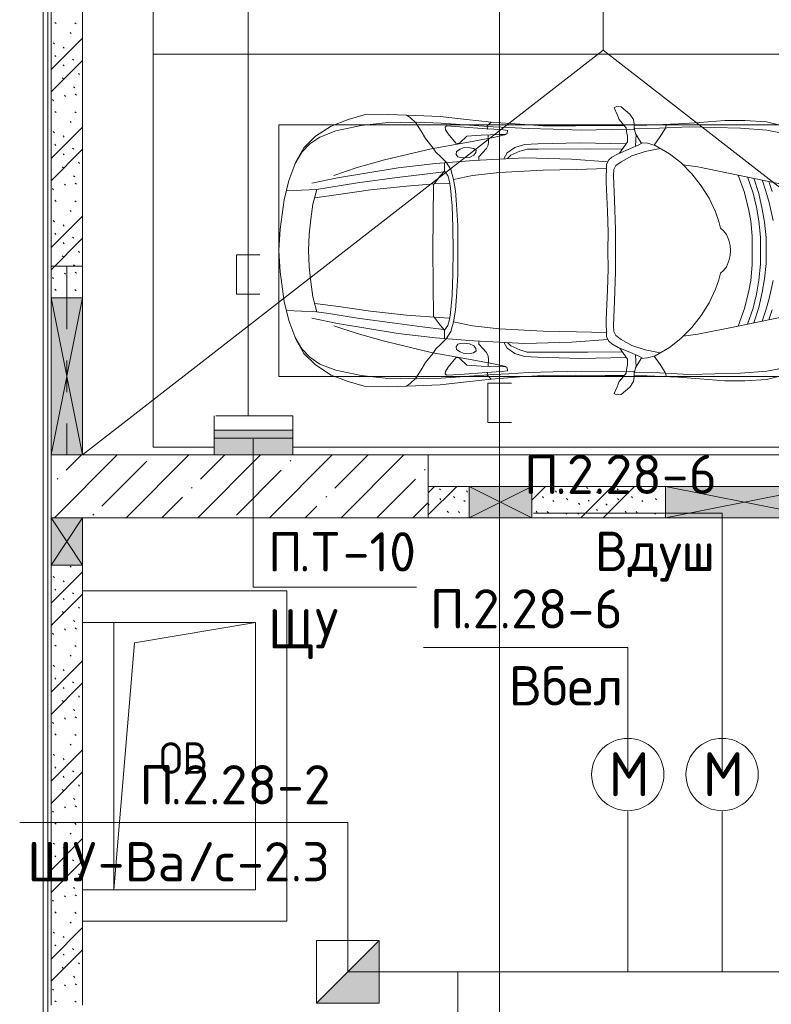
# Model space of a CAD drawing. Header units: millimetres. Extents: x -32229 to 169101, y -13689 to 125138.
# Tile 218 of 256: x 89005 to 93789, y 40056 to 46318. Entities that reach past the tile are written whole.
import ezdxf

# ---------------------------------------------------------------- set-up
doc = ezdxf.new("R2010")
doc.units = ezdxf.units.MM
doc.linetypes.add('3_ Штрих_ 1 х 1 мм', pattern=[400, 200, -200])
for name, color, linetype, lineweight in [('A-____-NOTE-TEXT', 5, 'Continuous', 18), ('A-DETL-____-THIN', 7, 'Continuous', 9), ('A-DETL-GENF-OTLN', 7, 'Continuous', 18), ('A-FLOR-____-OTLN', 7, 'Continuous', 18), ('A-GENM-____-OTLN', 7, 'Continuous', 18), ('A-GLAZ-____-MCUT', 7, 'Continuous', 9), ('A-GLAZ-____-OTLN', 7, 'Continuous', 18), ('A-WALL-____-PATT', 7, 'Continuous', 40), ('C-PRKG-____-OTLN', 7, 'Continuous', 18), ('G-____-____-TEXT', 7, 'Continuous', 9), ('I-WALL-____-MCUT', 7, 'Continuous', 40), ('I-WALL-____-OTLN', 7, 'Continuous', 18), ('M-EQPM-____-OTLN', 7, 'Continuous', 18), ('S-BEAM-____-OTLN', 7, 'Continuous', 18), ('S-COLS-____-MCUT', 7, 'Continuous', 40), ('S-COLS-____-OTLN', 7, 'Continuous', 18)]:
    doc.layers.add(name, color=color, linetype=linetype, lineweight=lineweight)
doc.layers.add('A-DETL-____-OTLN', color=7, linetype='Continuous', lineweight=9, true_color=0x00a600)
doc.styles.add('GOST Common', font='GOST_Common.ttf', dxfattribs={"height": 200})
doc.styles.add('GOST Common_3', font='GOST_Common.ttf', dxfattribs={"height": 280})
doc.styles.add('ISOCPEUR', font='isocpeur.ttf', dxfattribs={"height": 250})
pattern_1 = [(135, (300.56, 377.28), (-565.6854, 6e-14), [10, -790]), (135, (349.8, 474.73), (-565.6854, 6e-14), [10, -790]), (135, (423.93, 473.06), (-565.6854, 6e-14), [10, -790]), (135, (229.92, 447.9), (-565.6854, 6e-14), [10, -790]), (135, (155.08, 447.9), (-565.6854, 6e-14), [10, -790]), (135, (114.9, 369.03), (-565.6854, 6e-14), [10, -790]), (135, (132.43, 285.8), (-565.6854, 6e-14), [10, -790]), (135, (214.66, 322), (-565.6854, 6e-14), [10, -790]), (135, (198.16, 261.88), (-565.6854, 6e-14), [10, -790]), (135, (45.2, 272.9), (-565.6854, 6e-14), [10, -790]), (135, (42.32, 336.16), (-565.6854, 6e-14), [10, -790]), (135, (92.26, 192.24), (-565.6854, 6e-14), [10, -790]), (135, (7.07, 149.2), (-565.6854, 6e-14), [10, -790]), (135, (80.6, 95.1), (-565.6854, 6e-14), [10, -790]), (135, (79.53, 36.94), (-565.6854, 6e-14), [10, -790]), (135, (153.87, 74.56), (-565.6854, 6e-14), [10, -790]), (135, (228.35, 124.8), (-565.6854, 6e-14), [10, -790]), (135, (279.75, 180.4), (-565.6854, 6e-14), [10, -790]), (135, (282.9, 31.63), (-565.6854, 6e-14), [10, -790]), (135, (377.38, 53.45), (-565.6854, 6e-14), [10, -790]), (135, (352.28, 102.7), (-565.6854, 6e-14), [10, -790]), (135, (354.05, 0), (-565.6854, 6e-14), [10, -790]), (135, (553.23, 16.45), (-565.6854, 6e-14), [10, -790]), (135, (542.38, 63.45), (-565.6854, 6e-14), [10, -790]), (135, (536.58, 239.3), (-565.6854, 6e-14), [10, -790]), (135, (475.85, 203.9), (-565.6854, 6e-14), [10, -790]), (135, (475.85, 316.54), (-565.6854, 6e-14), [10, -790]), (135, (520.8, 408.7), (-565.6854, 6e-14), [10, -790]), (135, (551.1, 470.8), (-565.6854, 6e-14), [10, -790]), (135, (235.25, 537.93), (-565.6854, 6e-14), [10, -790]), (135, (407.25, 547.65), (-565.6854, 6e-14), [10, -790]), (135, (94.5, 558.6), (-565.6854, 6e-14), [10, -790]), (135, (46.4, 532.3), (-565.6854, 6e-14), [10, -790]), (135, (85.56, 465.04), (-565.6854, 6e-14), [10, -790]), (135, (355.53, 181.14), (-565.6854, 6e-14), [10, -790]), (135, (362.23, 243.6), (-565.6854, 6e-14), [10, -790]), (135, (413.45, 344.1), (-565.6854, 6e-14), [10, -790]), (135, (286.3, 273.25), (-565.6854, 6e-14), [10, -790]), (135, (423.02, 263.72), (-565.6854, 6e-14), [10, -790]), (135, (162.94, 190.2), (-565.6854, 6e-14), [10, -790]), (135, (470.25, 120.93), (-565.6854, 6e-14), [10, -790]), (135, (484.48, 9.78), (-565.6854, 6e-14), [10, -790]), (45, (0, 212.13), (-565.6854, 0), []), (45, (212.13, 0), (-565.6854, 0), []), (45, (353.55, 0), (-565.6854, 0), []), (45, (0, 353.55), (-565.6854, 0), [])]

# ---------------------------------------------------------------- blocks, each defined once
blk = doc.blocks.new('АР_Машиноместо - 4900x2400_М__5300х2500_-V29--01 ЭМ')
at = {"layer": 'A-DETL-GENF-OTLN', "color": 253, "lineweight": 13, "true_color": 0xaaaaaa}
for p, q in [((927, 4466.6), (804.4, 4436.7)), ((861.2, 4260.3), (869.3, 4451.1)), ((1114.6, 4493), (927, 4466.6)), ((1250, 4500), (1114.6, 4493)), ((1250, 4500), (1385.4, 4493)), ((1385.4, 4493), (1573, 4466.6)), ((1573, 4466.6), (1695.6, 4436.7)), ((1638.8, 4260.3), (1630.7, 4451.1)), ((686, 4391.6), (596.3, 4340.6)), ((804.4, 4436.7), (686, 4391.6)), ((1695.6, 4436.7), (1814, 4391.6)), ((1814, 4391.6), (1903.7, 4340.6)), ((596.3, 4340.6), (522.5, 4267.9)), ((1903.7, 4340.6), (1977.5, 4267.9)), ((522.5, 4267.9), (458.6, 4167)), ((955.5, 4283.9), (861, 4259.4)), ((914, 4272.5), (893.6, 4121.6)), ((1050.4, 4297.3), (955.5, 4283.9)), ((1146, 4306.7), (1050.4, 4297.3)), ((1250, 4312), (1146, 4306.7)), ((1250, 4312), (1354, 4306.7)), ((1354, 4306.7), (1449.6, 4297.3)), ((1449.6, 4297.3), (1544.5, 4283.9)), ((1544.5, 4283.9), (1639, 4259.4)), ((1586, 4272.5), (1606.4, 4121.6)), ((1977.5, 4267.9), (2041.4, 4167)), ((458.6, 4167), (416.4, 4059.2)), ((2041.4, 4167), (2083.6, 4059.2)), ((893.6, 4121.6), (863.9, 3917.5)), ((1606.4, 4121.6), (1636.1, 3917.5)), ((416.4, 4059.2), (387.4, 3958.4)), ((2083.6, 4059.2), (2112.6, 3958.4)), ((387.4, 3958.4), (384, 3802.9)), ((2112.6, 3958.4), (2116, 3802.9)), ((863.9, 3917.5), (840.1, 3687.8)), ((1636.1, 3917.5), (1659.9, 3687.8)), ((384, 3802.9), (390.2, 3630)), ((2116, 3802.9), (2109.8, 3630)), ((403.8, 3665.5), (388.1, 3688.4)), ((438.6, 3629.8), (403.8, 3665.5)), ((840.1, 3687.8), (826.6, 3509.6)), ((1659.9, 3687.8), (1673.4, 3509.6)), ((2061.4, 3629.8), (2096.2, 3665.5)), ((2096.2, 3665.5), (2111.9, 3688.4)), ((390.2, 3630), (397.1, 3474.2)), ((491.4, 3594.2), (438.6, 3629.8)), ((537.9, 3567), (491.4, 3594.2)), ((1962.1, 3567), (2008.6, 3594.2)), ((2008.6, 3594.2), (2061.4, 3629.8)), ((2109.8, 3630), (2102.9, 3474.2)), ((598.3, 3518.6), (537.9, 3567)), ((624.9, 3501.2), (598.3, 3518.6)), ((773.2, 3472.4), (825.6, 3512.1)), ((825.6, 3512.1), (821, 3413)), ((1250, 3520.1), (827.2, 3517.2)), ((1250, 3520.1), (1672.8, 3517.2)), ((1674.4, 3512.1), (1679, 3413)), ((1726.8, 3472.4), (1674.4, 3512.1)), ((1875.1, 3501.2), (1901.7, 3518.6)), ((1901.7, 3518.6), (1962.1, 3567)), ((397.1, 3474.2), (415.7, 3305.9)), ((654.7, 3470.4), (624.9, 3501.2)), ((690.2, 3433.7), (654.7, 3470.4)), ((676.4, 3260.1), (695.7, 3502.8)), ((744.1, 3447.2), (691.3, 3447.2)), ((773, 3424.2), (744.1, 3447.2)), ((744.3, 3447), (773.2, 3472.4)), ((1755.7, 3447), (1726.8, 3472.4)), ((1727, 3424.2), (1755.7, 3447)), ((1755.7, 3447.2), (1808.7, 3447.2)), ((1823.6, 3260.1), (1804.3, 3502.8)), ((1809.8, 3433.7), (1845.3, 3470.4)), ((1845.3, 3470.4), (1875.1, 3501.2)), ((2102.9, 3474.2), (2084.3, 3305.9)), ((456.6, 3434.5), (466.2, 3441.1)), ((462.2, 3347.3), (456.6, 3434.5)), ((466.2, 3441.1), (481.5, 3439.1)), ((481.5, 3439.1), (508, 3422.8)), ((508, 3422.8), (566.8, 3375.1)), ((811.1, 3414.8), (773, 3424.2)), ((853.3, 3407.2), (811.1, 3414.8)), ((965.3, 3397.8), (853.3, 3407.2)), ((1102.5, 3394.3), (965.3, 3397.8)), ((1250, 3391.3), (1102.5, 3394.3)), ((1250, 3391.3), (1397.5, 3394.3)), ((1397.5, 3394.3), (1534.7, 3397.8)), ((1534.7, 3397.8), (1646.7, 3407.2)), ((1646.7, 3407.2), (1688.9, 3414.8)), ((1688.9, 3414.8), (1727, 3424.2)), ((1992, 3422.8), (1933.2, 3375.1)), ((2018.5, 3439.1), (1992, 3422.8)), ((2033.8, 3441.1), (2018.5, 3439.1)), ((2043.4, 3434.5), (2033.8, 3441.1)), ((2037.8, 3347.3), (2043.4, 3434.5)), ((474.8, 3179.9), (462.2, 3347.3)), ((564.6, 3349.7), (522.2, 3303.2)), ((569.7, 3360.7), (564.6, 3349.7)), ((566.8, 3375.1), (569.7, 3360.7)), ((593.6, 3292.5), (597.1, 3327.4)), ((597.1, 3327.4), (605.2, 3346.8)), ((605.2, 3346.8), (620, 3369.3)), ((620, 3369.3), (638.7, 3372.5)), ((638.7, 3372.5), (654.1, 3360.7)), ((654.1, 3360.7), (658.7, 3344.5)), ((661.1, 3321.2), (657.2, 3286.3)), ((658.7, 3344.5), (661.1, 3321.2)), ((1841.3, 3344.5), (1838.9, 3321.2)), ((1838.9, 3321.2), (1842.8, 3286.3)), ((1845.9, 3360.7), (1841.3, 3344.5)), ((1861.3, 3372.5), (1845.9, 3360.7)), ((1880, 3369.3), (1861.3, 3372.5)), ((1894.8, 3346.8), (1880, 3369.3)), ((1902.9, 3327.4), (1894.8, 3346.8)), ((1906.4, 3292.5), (1902.9, 3327.4)), ((1933.2, 3375.1), (1930.3, 3360.7)), ((1930.3, 3360.7), (1935.4, 3349.7)), ((1935.4, 3349.7), (1977.8, 3303.2)), ((2025.2, 3179.9), (2037.8, 3347.3)), ((415.7, 3305.9), (432.8, 3149.3)), ((522.2, 3303.2), (515.3, 3213.7)), ((599.8, 3262.3), (593.6, 3292.5)), ((612.1, 3245.7), (599.8, 3262.3)), ((643.2, 3259.9), (626.8, 3246.1)), ((657.2, 3286.3), (643.2, 3259.9)), ((659.3, 2936), (676.4, 3260.1)), ((1840.7, 2936), (1823.6, 3260.1)), ((1842.8, 3286.3), (1856.8, 3259.9)), ((1856.8, 3259.9), (1873.2, 3246.1)), ((1887.9, 3245.7), (1900.2, 3262.3)), ((1900.2, 3262.3), (1906.4, 3292.5)), ((1977.8, 3303.2), (1984.7, 3213.7)), ((2084.3, 3305.9), (2067.1, 3148.3)), ((515.3, 3213.7), (510.9, 3094.6)), ((654.5, 3228.1), (601.7, 3179.4)), ((626.8, 3246.1), (612.1, 3245.7)), ((674.6, 3227.6), (654.5, 3228.1)), ((1825.4, 3227.6), (1845.5, 3228.1)), ((1845.5, 3228.1), (1898.3, 3179.4)), ((1873.2, 3246.1), (1887.9, 3245.7)), ((1984.7, 3213.7), (1989.1, 3094.6)), ((432.8, 3149.3), (446, 2964.8)), ((456.9, 3174.2), (432.9, 3148.3)), ((475.2, 3173.5), (456.9, 3174.2)), ((480.8, 3085), (474.8, 3179.9)), ((558.4, 3165.4), (513.6, 3168)), ((579.5, 3167.7), (558.4, 3165.4)), ((601.7, 3179.4), (579.5, 3167.7)), ((1898.3, 3179.4), (1920.5, 3167.7)), ((1920.5, 3167.7), (1941.6, 3165.4)), ((1941.6, 3165.4), (1986.4, 3168)), ((2019.2, 3085), (2025.2, 3179.9)), ((2024.8, 3173.5), (2043.1, 3174.2)), ((2043.1, 3174.2), (2067.1, 3148.3)), ((2067.2, 3149.3), (2054, 2964.8)), ((485.6, 3046.1), (480.8, 3085)), ((510.9, 3094.6), (512.2, 3061.4)), ((1989.1, 3094.6), (1987.8, 3061.4)), ((2014.4, 3046.1), (2019.2, 3085)), ((504.5, 3046.6), (485.6, 3046.1)), ((512.2, 3061.4), (504.5, 3046.6)), ((643.6, 3024.6), (618.7, 2966.7)), ((665.1, 3046.1), (643.6, 3024.6)), ((1834.9, 3046.1), (1856.4, 3024.6)), ((1856.4, 3024.6), (1881.3, 2966.7)), ((1987.8, 3061.4), (1995.5, 3046.6)), ((1995.5, 3046.6), (2014.4, 3046.1)), ((446, 2964.8), (456.1, 2818.3)), ((618.7, 2966.7), (604.4, 2919.4)), ((1881.3, 2966.7), (1895.6, 2919.4)), ((2054, 2964.8), (2043.9, 2818.3)), ((604.4, 2919.4), (604.4, 2850.8)), ((667.8, 2638.3), (659.3, 2936)), ((1832.2, 2638.3), (1840.7, 2936)), ((1895.6, 2919.4), (1895.6, 2850.8)), ((456.1, 2818.3), (456.8, 2613.6)), ((604.4, 2850.8), (603.5, 2534.3)), ((1895.6, 2850.8), (1896.5, 2534.3)), ((2043.9, 2818.3), (2043.2, 2613.6)), ((684.8, 2406.5), (667.8, 2638.3)), ((1815.2, 2406.5), (1832.2, 2638.3)), ((456.8, 2613.6), (454.5, 2423.6)), ((2043.2, 2613.6), (2045.5, 2423.6)), ((603.5, 2534.3), (606.1, 2314.9)), ((1896.5, 2534.3), (1893.9, 2314.9)), ((454.5, 2423.6), (456, 2301.1)), ((656.7, 2380.3), (633.8, 2340.5)), ((672.8, 2399.7), (656.7, 2380.3)), ((700.6, 2415.4), (672.8, 2399.7)), ((813.8, 2416.7), (700.6, 2415.4)), ((999.2, 2409.3), (813.8, 2416.7)), ((1132.7, 2404.6), (999.2, 2409.3)), ((1250, 2406.6), (1132.7, 2404.6)), ((1250, 2406.6), (1367.3, 2404.6)), ((1367.3, 2404.6), (1500.8, 2409.3)), ((1500.8, 2409.3), (1686.2, 2416.7)), ((1686.2, 2416.7), (1799.4, 2415.4)), ((1799.4, 2415.4), (1827.2, 2399.7)), ((1827.2, 2399.7), (1843.3, 2380.3)), ((1843.3, 2380.3), (1866.2, 2340.5)), ((2045.5, 2423.6), (2044, 2301.1)), ((341.2, 2366.2), (333.1, 2350.6)), ((333.1, 2350.6), (335.2, 2322.3)), ((335.2, 2322.3), (381.7, 2266.4)), ((384.4, 2347.9), (341.2, 2366.2)), ((417.4, 2333.8), (384.4, 2347.9)), ((449.8, 2306.1), (417.4, 2333.8)), ((630.6, 2332.9), (580.6, 2296)), ((633.8, 2340.5), (600.8, 2263)), ((685.1, 2322.3), (647.3, 2254.2)), ((710, 2355.4), (685.1, 2322.3)), ((734.3, 2368.8), (710, 2355.4)), ((772.7, 2371.5), (734.3, 2368.8)), ((929.1, 2364.1), (772.7, 2371.5)), ((1115.2, 2358.7), (929.1, 2364.1)), ((1250, 2357.8), (1115.2, 2358.7)), ((1250, 2357.8), (1384.8, 2358.7)), ((1384.8, 2358.7), (1570.9, 2364.1)), ((1570.9, 2364.1), (1727.3, 2371.5)), ((1727.3, 2371.5), (1765.7, 2368.8)), ((1765.7, 2368.8), (1790, 2355.4)), ((1790, 2355.4), (1814.9, 2322.3)), ((1814.9, 2322.3), (1852.7, 2254.2)), ((1866.2, 2340.5), (1899.2, 2263)), ((1869.4, 2332.9), (1919.4, 2296)), ((2050.2, 2306.1), (2082.6, 2333.8)), ((2082.6, 2333.8), (2115.6, 2347.9)), ((2115.6, 2347.9), (2158.8, 2366.2)), ((2164.8, 2322.3), (2118.3, 2266.4)), ((2158.8, 2366.2), (2166.9, 2350.6)), ((2166.9, 2350.6), (2164.8, 2322.3)), ((381.7, 2266.4), (417.4, 2243.4)), ((470, 2290), (449.8, 2306.1)), ((493.6, 2288.6), (470, 2290)), ((482, 2235.6), (479.1, 2288.7)), ((523.3, 2281.2), (493.6, 2288.6)), ((559, 2282.6), (523.3, 2281.2)), ((580.6, 2296), (559, 2282.6)), ((600.8, 2263), (579.9, 2213.8)), ((1899.2, 2263), (1920.1, 2213.8)), ((1919.4, 2296), (1941, 2282.6)), ((1941, 2282.6), (1976.7, 2281.2)), ((1976.7, 2281.2), (2006.4, 2288.6)), ((2006.4, 2288.6), (2030, 2290)), ((2018, 2235.6), (2020.9, 2288.7)), ((2030, 2290), (2050.2, 2306.1)), ((2118.3, 2266.4), (2082.6, 2243.4)), ((417.4, 2243.4), (445.1, 2238.7)), ((445.1, 2238.7), (481.8, 2239.5)), ((453, 2159.1), (455, 2238.9)), ((505.1, 2230), (467.5, 2239.2)), ((536.7, 2211.8), (505.1, 2230)), ((586.6, 2231.3), (510.1, 2227.1)), ((564.3, 2195.4), (536.7, 2211.8)), ((567.1, 2153.8), (564.3, 2195.4)), ((579.9, 2213.8), (564.9, 2186.5)), ((647.3, 2254.2), (619.7, 2168.6)), ((1852.7, 2254.2), (1880.3, 2168.6)), ((1913.4, 2231.3), (1989.9, 2227.1)), ((1920.1, 2213.8), (1935.1, 2186.5)), ((1932.9, 2153.8), (1935.7, 2195.4)), ((1935.7, 2195.4), (1963.3, 2211.8)), ((1963.3, 2211.8), (1994.9, 2230)), ((1994.9, 2230), (2032.5, 2239.2)), ((2054.9, 2238.7), (2018.2, 2239.5)), ((2047, 2159.1), (2045, 2238.9)), ((2082.6, 2243.4), (2054.9, 2238.7)), ((444.9, 1956.8), (453, 2159.1)), ((580.7, 2105.7), (567.1, 2153.8)), ((619.7, 2168.6), (600.3, 2072.7)), ((1880.3, 2168.6), (1899.7, 2072.7)), ((1919.3, 2105.7), (1932.9, 2153.8)), ((2055.1, 1956.8), (2047, 2159.1)), ((525.5, 2074.6), (475.1, 2041)), ((578.8, 2112.6), (525.5, 2074.6)), ((634.6, 2015), (580.7, 2105.7)), ((1865.4, 2015), (1919.3, 2105.7)), ((1921.2, 2112.6), (1974.5, 2074.6)), ((1974.5, 2074.6), (2024.9, 2041)), ((475.1, 2041), (447.5, 2034.4)), ((690.7, 1941.6), (634.6, 2015)), ((1809.3, 1941.6), (1865.4, 2015)), ((2024.9, 2041), (2052.5, 2034.4)), ((434.8, 1820.7), (444.9, 1956.8)), ((761.1, 1871.7), (690.7, 1941.6)), ((1738.9, 1871.7), (1809.3, 1941.6)), ((2065.2, 1820.7), (2055.1, 1956.8)), ((718.3, 1834.2), (705.7, 1926.7)), ((1781.7, 1834.2), (1794.3, 1926.7)), ((422, 1662.9), (434.8, 1820.7)), ((770, 1576.5), (718.3, 1834.2)), ((837.5, 1812.1), (761.1, 1871.7)), ((1662.5, 1812.1), (1738.9, 1871.7)), ((1730, 1576.5), (1781.7, 1834.2)), ((2078, 1662.9), (2065.2, 1820.7)), ((917, 1761.1), (837.5, 1812.1)), ((1004.2, 1721.4), (917, 1761.1)), ((1495.8, 1721.4), (1583, 1761.1)), ((1583, 1761.1), (1662.5, 1812.1)), ((1064.9, 1700.5), (1004.2, 1721.4)), ((1107.2, 1689.8), (1064.9, 1700.5)), ((1392.8, 1689.8), (1435.1, 1700.5)), ((1435.1, 1700.5), (1495.8, 1721.4)), ((422, 1534.1), (422, 1662.9)), ((1123.5, 1670.9), (1107.2, 1689.8)), ((1147.5, 1650.5), (1123.5, 1670.9)), ((1184.7, 1635.7), (1147.5, 1650.5)), ((1217.8, 1629.1), (1184.7, 1635.7)), ((1217.8, 1629.1), (1250, 1626.8)), ((1282.2, 1629.1), (1250, 1626.8)), ((1282.2, 1629.1), (1315.3, 1635.7)), ((1315.3, 1635.7), (1352.5, 1650.5)), ((1352.5, 1650.5), (1376.5, 1670.9)), ((1376.5, 1670.9), (1392.8, 1689.8)), ((2078, 1534.1), (2078, 1662.9)), ((826.8, 1300.9), (770, 1576.5)), ((881.7, 1536.4), (770, 1576.5)), ((1618.3, 1536.4), (1730, 1576.5)), ((1673.2, 1300.9), (1730, 1576.5)), ((430.8, 1396.6), (422, 1534.1)), ((884.3, 1480.8), (782, 1518.1)), ((994.9, 1509.3), (881.7, 1536.4)), ((1060, 1496.1), (994.9, 1509.3)), ((1440, 1496.1), (1505.1, 1509.3)), ((1505.1, 1509.3), (1618.3, 1536.4)), ((1615.7, 1480.8), (1718, 1518.1)), ((2069.2, 1396.6), (2078, 1534.1)), ((887, 1446.5), (790.4, 1477.3)), ((973.4, 1459.7), (884.3, 1480.8)), ((986.2, 1425.6), (887, 1446.5)), ((1061.9, 1445.7), (973.4, 1459.7)), ((1159.3, 1489.1), (1060, 1496.1)), ((1163.9, 1435.1), (1061.9, 1445.7)), ((1250, 1488.3), (1159.3, 1489.1)), ((1250, 1488.3), (1340.7, 1489.1)), ((1336.1, 1435.1), (1438.1, 1445.7)), ((1340.7, 1489.1), (1440, 1496.1)), ((1438.1, 1445.7), (1526.6, 1459.7)), ((1513.8, 1425.6), (1613, 1446.5)), ((1526.6, 1459.7), (1615.7, 1480.8)), ((1613, 1446.5), (1709.6, 1477.3)), ((455.7, 1296.1), (430.8, 1396.6)), ((871.4, 1401.1), (800.5, 1424.6)), ((873.8, 1361.2), (809.9, 1383.1)), ((945.3, 1380.6), (871.4, 1401.1)), ((1059, 1354.8), (945.3, 1380.6)), ((1070, 1410.4), (986.2, 1425.6)), ((1168.3, 1399.8), (1070, 1410.4)), ((1250, 1435.1), (1163.9, 1435.1)), ((1250, 1400.1), (1168.3, 1399.8)), ((1250, 1435.1), (1336.1, 1435.1)), ((1250, 1400.1), (1331.7, 1399.8)), ((1331.7, 1399.8), (1430, 1410.4)), ((1430, 1410.4), (1513.8, 1425.6)), ((1441, 1354.8), (1554.7, 1380.6)), ((1554.7, 1380.6), (1628.6, 1401.1)), ((1626.2, 1361.2), (1690.1, 1383.1)), ((1628.6, 1401.1), (1699.5, 1424.6)), ((2044.3, 1296.1), (2069.2, 1396.6))]:
    blk.add_line(p, q, dxfattribs=at)
at = {"layer": 'A-DETL-GENF-OTLN', "color": 254, "lineweight": 13, "true_color": 0xd4d4d4}
for p, q in [((696.3, 4395.8), (625, 4354.8)), ((1803.7, 4395.8), (1875, 4354.8)), ((625, 4354.8), (571.5, 4303.1)), ((1875, 4354.8), (1928.5, 4303.1)), ((571.5, 4303.1), (527.8, 4239.8)), ((786.9, 4128.3), (821.1, 4289.8)), ((849, 4182.8), (861.2, 4260.3)), ((1651, 4182.8), (1638.8, 4260.3)), ((1713.1, 4128.3), (1678.9, 4289.8)), ((1928.5, 4303.1), (1972.2, 4239.8)), ((527.8, 4239.8), (488.6, 4138.1)), ((1972.2, 4239.8), (2011.4, 4138.1)), ((488.6, 4138.1), (454.7, 3976.8)), ((722.7, 4001.8), (771.7, 4149.8)), ((819.4, 4000.8), (849, 4182.8)), ((1680.6, 4000.8), (1651, 4182.8)), ((1777.3, 4001.8), (1728.3, 4149.8)), ((2011.4, 4138.1), (2045.3, 3976.8)), ((723.2, 3741.5), (786.9, 4128.3)), ((1776.8, 3741.5), (1713.1, 4128.3)), ((454.7, 3976.8), (438.6, 3823.4)), ((673.6, 3827.1), (722.7, 4001.8)), ((785.7, 3746.6), (819.4, 4000.8)), ((1714.3, 3746.6), (1680.6, 4000.8)), ((1826.4, 3827.1), (1777.3, 4001.8)), ((2045.3, 3976.8), (2061.4, 3823.4)), ((438.6, 3823.4), (434.2, 3623.7)), ((602.3, 3530.2), (673.6, 3827.1)), ((1897.7, 3530.2), (1826.4, 3827.1)), ((2061.4, 3823.4), (2065.8, 3623.7)), ((695.7, 3502.8), (723.2, 3741.5)), ((765.5, 3589.1), (785.7, 3746.6)), ((1734.5, 3589.1), (1714.3, 3746.6)), ((1804.3, 3502.8), (1776.8, 3741.5)), ((434.2, 3623.7), (439.5, 3468.5)), ((749.1, 3450.8), (765.5, 3589.1)), ((1750.9, 3450.8), (1734.5, 3589.1)), ((2065.8, 3623.7), (2060.5, 3468.5)), ((564, 3316.2), (602.3, 3530.2)), ((1936, 3316.2), (1897.7, 3530.2)), ((439.5, 3468.5), (462, 3136.6)), ((2060.5, 3468.5), (2038, 3136.6)), ((734.6, 3405.8), (688.5, 3435.5)), ((797.1, 3388.2), (734.6, 3405.8)), ((771.7, 3268.5), (797.1, 3388.2)), ((870, 3377.1), (797.1, 3388.2)), ((1630, 3377.1), (1702.9, 3388.2)), ((1702.9, 3388.2), (1765.4, 3405.8)), ((1728.3, 3268.5), (1702.9, 3388.2)), ((1765.4, 3405.8), (1811.5, 3435.5)), ((957.1, 3368.9), (870, 3377.1)), ((1093.5, 3360.7), (957.1, 3368.9)), ((1250, 3360.7), (1093.5, 3360.7)), ((1250, 3360.7), (1406.5, 3360.7)), ((1406.5, 3360.7), (1542.9, 3368.9)), ((1542.9, 3368.9), (1630, 3377.1)), ((532.7, 3145.9), (564, 3316.2)), ((752.8, 3099), (771.7, 3268.5)), ((1747.2, 3099), (1728.3, 3268.5)), ((1967.3, 3145.9), (1936, 3316.2)), ((462, 3136.6), (466.3, 3036.3)), ((512.5, 3053.2), (532.7, 3145.9)), ((1987.5, 3053.2), (1967.3, 3145.9)), ((2038, 3136.6), (2033.7, 3036.3)), ((629, 3048.1), (666.7, 3069.7)), ((737.8, 2818.3), (752.8, 3099)), ((1762.2, 2818.3), (1747.2, 3099)), ((1871, 3048.1), (1833.3, 3069.7)), ((466.3, 3036.3), (473.9, 2913.7)), ((595.2, 2997.9), (629, 3048.1)), ((1904.8, 2997.9), (1871, 3048.1)), ((2033.7, 3036.3), (2026.1, 2913.7)), ((575.7, 2937.4), (595.2, 2997.9)), ((1924.3, 2937.4), (1904.8, 2997.9)), ((473.9, 2913.7), (477.8, 2754.7)), ((571.6, 2853.3), (575.7, 2937.4)), ((1928.4, 2853.3), (1924.3, 2937.4)), ((2026.1, 2913.7), (2022.2, 2754.7)), ((564.4, 2580.5), (571.6, 2853.3)), ((733.8, 2606.7), (737.8, 2818.3)), ((1766.2, 2606.7), (1762.2, 2818.3)), ((1935.6, 2580.5), (1928.4, 2853.3)), ((477.8, 2754.7), (483.3, 2571.4)), ((2022.2, 2754.7), (2016.7, 2571.4)), ((483.3, 2571.4), (478, 2290)), ((570.6, 2291.4), (564.4, 2580.5)), ((728.4, 2415.7), (733.8, 2606.7)), ((1771.6, 2415.7), (1766.2, 2606.7)), ((1929.4, 2291.4), (1935.6, 2580.5)), ((2016.7, 2571.4), (2022, 2290)), ((471.8, 2077.7), (474.5, 2239.3)), ((2028.2, 2077.7), (2025.5, 2239.3)), ((462.8, 1889.5), (471.8, 2077.7)), ((2037.2, 1889.5), (2028.2, 2077.7)), ((470.9, 1561.4), (462.8, 1889.5)), ((2029.1, 1561.4), (2037.2, 1889.5)), ((483.4, 1395.6), (470.9, 1561.4)), ((2016.6, 1395.6), (2029.1, 1561.4)), ((507.4, 1274.3), (483.4, 1395.6)), ((1992.6, 1274.3), (2016.6, 1395.6))]:
    blk.add_line(p, q, dxfattribs=at)
at = {"layer": 'C-PRKG-____-OTLN', "color": 253, "lineweight": 13, "true_color": 0xaaaaaa}
for p, q in [((2500, 5300), (0, 5300)), ((0, 4912.9), (0, 5300)), ((2500, 0), (2500, 5300)), ((450, 4500), (2050, 4500)), ((450, 800), (450, 4500)), ((2050, 800), (2050, 4500)), ((0, 0), (0, 4411.9))]:
    blk.add_line(p, q, dxfattribs=at)
blk = doc.blocks.new('АР_Машиноместо - 4900x2400_М__5300х2500_-3113489--01 ЭМ')
at = {"layer": 'C-PRKG-____-OTLN', "color": 253, "lineweight": 13, "true_color": 0xaaaaaa}
for p in [(2500, 5300), (0, 0)]:
    blk.add_line(p, (0, 5300), dxfattribs=at)
blk = doc.blocks.new('АР_Канал вертикальный прямоугольный - ОВ-3420978--01 ЭМ')
at = {"layer": 'M-EQPM-____-OTLN', "color": 253, "lineweight": 13, "true_color": 0xaaaaaa}
for p, q in [((450, 850), (-450, 850)), ((-450, 850), (-450, -850)), ((450, 850), (-450, 850)), ((-450, 850), (-450, -850)), ((-450, -850), (-450, 850)), ((-450, 850), (450, 850)), ((-320, 720), (450, 850)), ((-320, 720), (450, 850)), ((450, -850), (450, 850)), ((450, 850), (450, -850)), ((-450, -850), (-320, 720)), ((-450, -850), (-320, 720)), ((-450, -850), (450, -850)), ((450, -850), (-450, -850))]:
    blk.add_line(p, q, dxfattribs=at)
blk = doc.blocks.new('АР_Отверстие прямоугольное - ОВВ-4538218--01 ЭМ')
at = {"layer": 'A-GLAZ-____-OTLN', "lineweight": 13, "true_color": 0xf0f0f0}
blk.add_hatch(color=7, dxfattribs=at).paths.add_polyline_path([(-375, 100), (-375, -100), (625, -100), (625, 100)])
at = {"layer": 'A-GLAZ-____-MCUT', "color": 253, "lineweight": 13, "true_color": 0xaaaaaa}
for p, q in [((-375, 100), (-375, -100)), ((625, 100), (625, -100))]:
    blk.add_line(p, q, dxfattribs=at)
at = {"layer": 'A-GLAZ-____-OTLN', "color": 253, "lineweight": 5, "true_color": 0xaaaaaa}
for p, q in [((625, 100), (-375, -100)), ((-375, 100), (625, -100))]:
    blk.add_line(p, q, dxfattribs=at)
at = {"layer": 'A-GLAZ-____-OTLN', "color": 253, "lineweight": 13, "true_color": 0xaaaaaa}
for p, q in [((625, 100), (-375, 100)), ((-375, 100), (-375, -100)), ((625, -100), (625, 100)), ((-375, -100), (625, -100))]:
    blk.add_line(p, q, dxfattribs=at)
blk = doc.blocks.new('АР_Отверстие прямоугольное - ОВВ-7439245--01 ЭМ')
at = {"layer": 'A-GLAZ-____-OTLN', "lineweight": 13, "true_color": 0xf0f0f0}
blk.add_hatch(color=7, dxfattribs=at).paths.add_polyline_path([(-25, -100), (275, -100), (275, 100), (-25, 100)])
at = {"layer": 'A-GLAZ-____-MCUT', "color": 253, "lineweight": 13, "true_color": 0xaaaaaa}
for p, q in [((-25, 100), (-25, -100)), ((275, 100), (275, -100))]:
    blk.add_line(p, q, dxfattribs=at)
at = {"layer": 'A-GLAZ-____-OTLN', "color": 253, "lineweight": 5, "true_color": 0xaaaaaa}
for p, q in [((275, 100), (-25, -100)), ((-25, 100), (275, -100))]:
    blk.add_line(p, q, dxfattribs=at)
at = {"layer": 'A-GLAZ-____-OTLN', "color": 253, "lineweight": 13, "true_color": 0xaaaaaa}
for p, q in [((275, 100), (-25, 100)), ((-25, 100), (-25, -100)), ((275, -100), (275, 100)), ((-25, -100), (275, -100))]:
    blk.add_line(p, q, dxfattribs=at)
blk = doc.blocks.new('АР_Отверстие прямоугольное - АПТ-6352984--01 ЭМ')
at = {"layer": 'A-GLAZ-____-OTLN', "lineweight": 13, "true_color": 0xf0f0f0}
blk.add_hatch(color=7, dxfattribs=at).paths.add_polyline_path([(625, 100), (-375, 100), (-375, -100), (625, -100)])
at = {"layer": 'A-GLAZ-____-MCUT', "color": 253, "lineweight": 13, "true_color": 0xaaaaaa}
for p, q in [((-375, 100), (-375, -100)), ((625, 100), (625, -100))]:
    blk.add_line(p, q, dxfattribs=at)
at = {"layer": 'A-GLAZ-____-OTLN', "color": 253, "lineweight": 5, "true_color": 0xaaaaaa}
for p, q in [((625, 100), (-375, -100)), ((-375, 100), (625, -100))]:
    blk.add_line(p, q, dxfattribs=at)
at = {"layer": 'A-GLAZ-____-OTLN', "color": 253, "lineweight": 13, "true_color": 0xaaaaaa}
for p, q in [((625, 100), (-375, 100)), ((-375, 100), (-375, -100)), ((625, -100), (625, 100)), ((-375, -100), (625, -100))]:
    blk.add_line(p, q, dxfattribs=at)
blk = doc.blocks.new('АР-Заполнение деф_ шва - Д_ш__Пристенный-4665773--01 ЭМ')
at = {"layer": 'A-GENM-____-OTLN', "color": 253, "lineweight": 13, "true_color": 0xaaaaaa}
blk.add_line((0, -25), (18500, -25), dxfattribs=at)
blk = doc.blocks.new('АР_Перемычка - 200_Уx2_75x5__Оп_0_75x5_-200-7315781--01 ЭМ')
at = {"layer": 'S-BEAM-____-OTLN', "color": 9, "linetype": '3_ Штрих_ 1 х 1 мм', "lineweight": 15, "true_color": 0xc4c4c4}
for p, q in [((-700, 100), (-700, -100)), ((500, 100), (500, -100)), ((-700, 0), (-500, 0)), ((-500, 0), (500, 0))]:
    blk.add_line(p, q, dxfattribs=at)
blk = doc.blocks.new('АР_Отверстие прямоугольное - ЭОМ-6339744--01 ЭМ')
at = {"layer": 'A-GLAZ-____-OTLN', "lineweight": 13, "true_color": 0xf0f0f0}
blk.add_hatch(color=7, dxfattribs=at).paths.add_polyline_path([(325, 100), (-75, 100), (-75, -100), (325, -100), (325, 74.1)])
at = {"layer": 'A-GLAZ-____-MCUT', "color": 253, "lineweight": 13, "true_color": 0xaaaaaa}
for p, q in [((-75, 100), (-75, -100)), ((325, 100), (325, -100))]:
    blk.add_line(p, q, dxfattribs=at)
at = {"layer": 'A-GLAZ-____-OTLN', "color": 253, "lineweight": 5, "true_color": 0xaaaaaa}
for p, q in [((325, 100), (-75, -100)), ((-75, 100), (325, -100))]:
    blk.add_line(p, q, dxfattribs=at)
at = {"layer": 'A-GLAZ-____-OTLN', "color": 253, "lineweight": 13, "true_color": 0xaaaaaa}
for p, q in [((325, 100), (-75, 100)), ((-75, 100), (-75, -100)), ((325, -100), (325, 100)), ((-75, -100), (325, -100))]:
    blk.add_line(p, q, dxfattribs=at)
blk = doc.blocks.new('Наметкина 10_РД_АР_П_отсоединено_rvt-1--01 ЭМ')
at = {"layer": 'A-WALL-____-PATT', "lineweight": 5, "true_color": 0xaaaaaa}
h = blk.add_hatch(dxfattribs=at)
h.set_pattern_fill('FP_6', color=253, style=0, pattern_type=2)
h.set_pattern_definition(pattern_1)
h.paths.add_polyline_path([(89205.3, 44550), (89405.3, 44550), (89405.3, 48950), (89205.3, 48950), (89205.3, 46125)])
h = blk.add_hatch(dxfattribs=at)
h.set_pattern_fill('FP_6', color=253, style=0, pattern_type=2)
h.set_pattern_definition(pattern_1)
h.paths.add_polyline_path([(92798.6, 43150), (93115.3, 43150), (93115.3, 43350), (92265.3, 43350), (92265.3, 43150)])
h.paths.add_polyline_path([(91865.3, 43150), (91865.3, 43350), (91605.3, 43350), (91605.3, 43150)])
h.paths.add_polyline_path([(94115.3, 43150), (95555.3, 43150), (95555.3, 43350), (94115.3, 43350), (94115.3, 43176)])
h = blk.add_hatch(dxfattribs=at)
h.set_pattern_fill('FP_6', color=253, style=0, pattern_type=2)
h.set_pattern_definition(pattern_1)
h.paths.add_polyline_path([(89205.3, 40050), (89405.3, 40050), (89405.3, 42850), (89205.3, 42850), (89205.3, 42685)])
at = {"layer": 'S-COLS-____-OTLN', "lineweight": 5, "true_color": 0xaaaaaa}
h = blk.add_hatch(dxfattribs=at)
h.set_pattern_fill('FP_1', color=253, style=0, pattern_type=2)
h.set_pattern_definition([(45, (0, 0), (-228.0985, 228.0985), []), (45, (228.1, 0), (-228.0985, 228.0985), [403.225, -80.645, 6.706, -73.939])])
h.paths.add_polyline_path([(89205.3, 43150), (91605.3, 43150), (91605.3, 43550), (89205.3, 43550), (89205.3, 43176)])
at = {"layer": 'A-FLOR-____-OTLN', "color": 253, "lineweight": 13, "true_color": 0xaaaaaa}
for p, q in [((89185.3, 36875), (89185.3, 75296.9)), ((89155.3, 70100), (89155.3, 36875)), ((92717.8, 46125), (92717.8, 49075)), ((89405.3, 43550), (92717.8, 46125)), ((96030.3, 43550), (92717.8, 46125)), ((95555.3, 43550), (91605.3, 43550)), ((95555.3, 43550), (91605.3, 43550))]:
    blk.add_line(p, q, dxfattribs=at)
at = {"layer": 'I-WALL-____-MCUT', "color": 253, "lineweight": 13, "true_color": 0xaaaaaa}
for p, q in [((89205.3, 48950), (89205.3, 44550)), ((89405.3, 44550), (89405.3, 48950)), ((89205.3, 44550), (89205.3, 43550)), ((89405.3, 43550), (89405.3, 44550)), ((89205.3, 43550), (89405.3, 43550)), ((91865.3, 43350), (91605.3, 43350)), ((91605.3, 43350), (91605.3, 43150)), ((92265.3, 43350), (91865.3, 43350)), ((93115.3, 43350), (92265.3, 43350)), ((94115.3, 43350), (93115.3, 43350)), ((89205.3, 43150), (89205.3, 42850)), ((89405.3, 43150), (89205.3, 43150)), ((89405.3, 42850), (89405.3, 43150)), ((91605.3, 43150), (91865.3, 43150)), ((91865.3, 43150), (92265.3, 43150)), ((92265.3, 43150), (93115.3, 43150)), ((93115.3, 43150), (94115.3, 43150)), ((89205.3, 42850), (89205.3, 40050)), ((89405.3, 40050), (89405.3, 42850))]:
    blk.add_line(p, q, dxfattribs=at)
at = {"layer": 'I-WALL-____-OTLN', "color": 253, "lineweight": 13, "true_color": 0xaaaaaa}
for p, q in [((89405.3, 42685), (90505.3, 42685)), ((90505.3, 42685), (90705.3, 42685)), ((90705.3, 42685), (90705.3, 40585)), ((89605.3, 42485), (89405.3, 42485)), ((89405.3, 40785), (89605.3, 40785)), ((90505.3, 40585), (89405.3, 40585)), ((90505.3, 40585), (90705.3, 40585))]:
    blk.add_line(p, q, dxfattribs=at)
at = {"layer": 'S-COLS-____-MCUT', "color": 253, "lineweight": 15, "true_color": 0xaaaaaa}
for p, q in [((89405.3, 43550), (89205.3, 43550)), ((89205.3, 43550), (89205.3, 43150)), ((90242.4, 43550), (89405.3, 43550)), ((91605.3, 43550), (90743.4, 43550)), ((91605.3, 43150), (91605.3, 43550)), ((89205.3, 43150), (89405.3, 43150)), ((89405.3, 43150), (91605.3, 43150))]:
    blk.add_line(p, q, dxfattribs=at)
at = {"layer": 'A-GENM-____-OTLN', "color": 253, "lineweight": 13, "true_color": 0xaaaaaa, "rotation": 270}
blk.add_blockref('АР-Заполнение деф_ шва - Д_ш__Пристенный-4665773--01 ЭМ', (89180.3, 55350), dxfattribs=at)
at = {"layer": 'A-GLAZ-____-OTLN', "color": 253, "lineweight": 13, "true_color": 0xaaaaaa}
for name, p, rotation in [('АР_Отверстие прямоугольное - АПТ-6352984--01 ЭМ', (89305.3, 44175), 269.9999999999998), ('АР_Отверстие прямоугольное - ЭОМ-6339744--01 ЭМ', (92190.3, 43250), 180), ('АР_Отверстие прямоугольное - ОВВ-4538218--01 ЭМ', (93740.3, 43250), 180), ('АР_Отверстие прямоугольное - ОВВ-7439245--01 ЭМ', (89305.3, 42875), 90)]:
    blk.add_blockref(name, p, dxfattribs=dict(at, rotation=rotation))
at = {"layer": 'C-PRKG-____-OTLN', "color": 253, "lineweight": 13, "true_color": 0xaaaaaa, "rotation": 90.00000000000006}
for name, p in [('АР_Машиноместо - 4900x2400_М__5300х2500_-3113489--01 ЭМ', (95155.3, 46100)), ('АР_Машиноместо - 4900x2400_М__5300х2500_-V29--01 ЭМ', (95155.3, 43600))]:
    blk.add_blockref(name, p, dxfattribs=at)
at = {"layer": 'M-EQPM-____-OTLN', "color": 253, "lineweight": 13, "true_color": 0xaaaaaa}
blk.add_blockref('АР_Канал вертикальный прямоугольный - ОВ-3420978--01 ЭМ', (90055.3, 41635), dxfattribs=at)
at = {"layer": 'S-BEAM-____-OTLN', "color": 253, "lineweight": 13, "true_color": 0xaaaaaa, "rotation": 269.9999999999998}
blk.add_blockref('АР_Перемычка - 200_Уx2_75x5__Оп_0_75x5_-200-7315781--01 ЭМ', (89305.3, 44050), dxfattribs=at)
at = {"layer": 'A-____-NOTE-TEXT', "color": 253, "lineweight": 5, "true_color": 0xaaaaaa, "insert": (89893.1, 41722.2), "char_height": 200, "width": 400.844, "attachment_point": 1, "style": 'GOST Common'}
blk.add_mtext('ОВ', dxfattribs=at)
blk = doc.blocks.new('УГО_Шкаф - УГО_Шкаф-V122--01 ЭМ')
at = {"layer": 'A-____-NOTE-TEXT', "lineweight": 9, "true_color": 0x0000ff}
blk.add_hatch(color=5, dxfattribs=at).paths.add_polyline_path([(1, 2), (1, 0), (-1, 0)])
at = {"layer": 'A-____-NOTE-TEXT', "color": 5, "lineweight": 9, "true_color": 0x0000ff}
for p, q in [((-1, 0), (-1, 2)), ((-1, 2), (1, 2)), ((1, 2), (-1, 0)), ((1, 0), (1, 2)), ((1, 0), (1, 2)), ((1, 0), (-1, 0)), ((-1, 0), (1, 0))]:
    blk.add_line(p, q, dxfattribs=at)

msp = doc.modelspace()

# ---------------------------------------------------------------- hatches: boundary and pattern name
at = {"layer": 'A-____-NOTE-TEXT', "lineweight": 5, "true_color": 0x0000ff}
msp.add_hatch(color=5, dxfattribs=at).paths.add_polyline_path([(90743.4, 43550), (90743.4, 43707), (90242.4, 43707), (90242.4, 43550)])

# ---------------------------------------------------------------- linework, layer by layer
at = {"layer": 'A-____-NOTE-TEXT', "color": 5, "lineweight": 9, "true_color": 0x0000ff}
for p, q in [((90242.4, 43798.6), (90242.4, 43550)), ((90742.8, 43799.3), (90252.7, 43799.3)), ((90743.4, 43550), (90743.4, 43798.6)), ((90743.4, 43707), (90242.4, 43707)), ((90242.4, 43707), (90242.4, 43550)), ((90242.4, 43657.7), (90743.4, 43657.7)), ((90743.4, 43550), (90743.4, 43707)), ((90242.4, 43550), (90743.4, 43550)), ((90242.4, 43550), (90744, 43550))]:
    msp.add_line(p, q, dxfattribs=at)
for centre in [(92875.6, 41517.9), (93475.6, 41517.9)]:
    msp.add_circle(centre, 230, dxfattribs=at)
at = {"layer": 'A-DETL-____-OTLN', "color": 1, "true_color": 0xff0000}
for p, q in [((92059.5, 7194.8), (92059.5, 70994.8)), ((92134.5, 44007.5), (91984.5, 44007.5)), ((91984.5, 44007.5), (91984.5, 43757.5)), ((91984.5, 43757.5), (92134.5, 43757.5))]:
    msp.add_line(p, q, dxfattribs=at)
at = {"layer": 'A-DETL-____-OTLN', "color": 5, "true_color": 0x0000ff}
for p, q in [((90459.5, 48733.2), (90459.5, 43798.2)), ((90534.5, 44822.5), (90384.5, 44822.5)), ((90384.5, 44822.5), (90384.5, 44572.5)), ((90384.5, 44572.5), (90534.5, 44572.5)), ((92875.6, 41282.8), (92875.6, 40262.8)), ((93475.6, 41282.8), (93475.6, 40262.8)), ((91094.1, 40262.8), (95694.1, 40262.8)), ((91794.1, 30550.7), (91794.1, 40262.8))]:
    msp.add_line(p, q, dxfattribs=at)
at = {"layer": 'A-DETL-____-THIN'}
for p, q in [((90490.4, 42709.7), (90490.4, 43649.7)), ((93475.6, 43180.2), (92275.6, 43180.2)), ((93475.6, 41518.3), (93475.6, 43180.2)), ((91530.4, 42709.7), (90490.4, 42709.7)), ((92875.6, 42324.9), (91575.6, 42324.9)), ((92875.6, 41518.3), (92875.6, 42324.9)), ((91094.1, 41213.2), (89005.3, 41213.2)), ((91094.1, 41213.2), (91094.1, 40262.8))]:
    msp.add_line(p, q, dxfattribs=at)

# ---------------------------------------------------------------- block references
at = {"lineweight": 5}
msp.add_blockref('Наметкина 10_РД_АР_П_отсоединено_rvt-1--01 ЭМ', (0, 0), dxfattribs=at)
at = {"layer": 'A-____-NOTE-TEXT', "color": 5, "lineweight": 9, "true_color": 0x0000ff, "xscale": 200, "yscale": 200, "zscale": 200}
msp.add_blockref('УГО_Шкаф - УГО_Шкаф-V122--01 ЭМ', (91094.1, 40062.8), dxfattribs=at)

# ---------------------------------------------------------------- texts
at = {"layer": 'A-____-NOTE-TEXT', "color": 5, "lineweight": 9, "true_color": 0x0000ff, "char_height": 280, "width": 304.641, "attachment_point": 1, "style": 'GOST Common_3'}
for insert in [(92752.8, 41659.9), (93352.8, 41659.9)]:
    msp.add_mtext('\\fGOST Common|b0|i0|c204|p34|;М', dxfattribs=dict(at, insert=insert))
at = {"layer": 'G-____-____-TEXT', "char_height": 250, "attachment_point": 1, "style": 'ISOCPEUR'}
for s, insert, width in [('\\fISOCPEUR|b0|i0|c204|p34|;П', (92215.8, 43551.7), 240.506), ('.2.28-6', (92414.2, 43551.7), 1234.599), ('\\fISOCPEUR|b0|i0|c204|p34|;П', (90585.1, 43059.1), 240.506), ('\\fISOCPEUR|b0|i0|c204|p34|;Т', (90862.9, 43059.1), 240.506), ('-10', (91061.3, 43059.1), 561.181), ('Вдуш', (92665.6, 43062.3), 929.957), ('\\fISOCPEUR|b0|i0|c204|p34|;.', (90783.5, 43059.1), 96.203), ('\\fISOCPEUR|b0|i0|c204|p34|;П', (91615.8, 42696.5), 240.506), ('.2.28-6', (91814.2, 42696.5), 1234.599), ('ЩУ', (90585.1, 42569.6), 577.215), ('Вбел', (92118.5, 42207), 865.822), ('.2.28-2', (89965.5, 41577.6), 1234.599), ('\\fISOCPEUR|b0|i0|c204|p34|;П', (89767.1, 41577.6), 240.506), ('ШУ', (89052.7, 41088.1), 545.147), ('Ва', (89674.5, 41088.1), 481.012), ('\\fISOCPEUR|b0|i0|c204|p34|;/', (90071.3, 41088.1), 208.439), ('-2.3', (90388.8, 41088.1), 721.519), ('\\fISOCPEUR|b0|i0|c204|p34|;с', (90243.3, 41088.1), 176.371), ('\\fISOCPEUR|b0|i0|c204|p34|;-', (89502.5, 41088.1), 208.439)]:
    msp.add_mtext(s, dxfattribs=dict(at, insert=insert, width=width))

doc.saveas('drawing.dxf')
